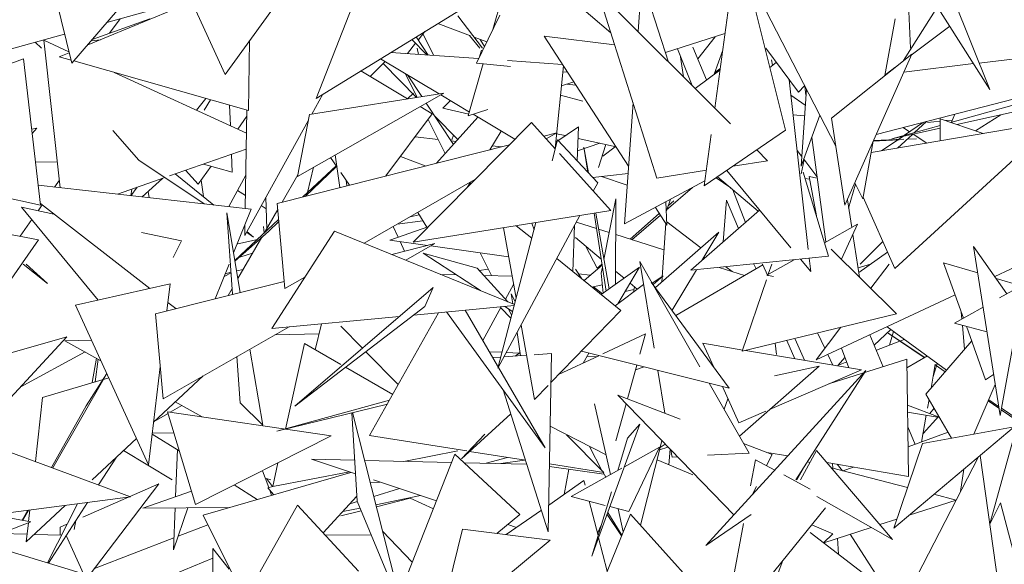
# Model space of a CAD drawing. Header units: millimetres. Extents: x -14485 to 13127, y -18923 to 3272.
# Tile 76 of 119: x 11631 to 11781, y 2314 to 2397. Entities that reach past the tile are written whole.
import ezdxf

# ---------------------------------------------------------------- set-up
doc = ezdxf.new("R2010")
doc.units = ezdxf.units.MM
doc.layers.add('G-IMPT', color=7, linetype='Continuous', lineweight=5)

# ---------------------------------------------------------------- blocks, each defined once
blk = doc.blocks.new('ÁRVORES ORNAMENTAIS - Pequeno e Médio Porte - Ipê-roxo-2865575-CORTE_CALÇADA')
at = {"layer": 'G-IMPT', "color": 253, "true_color": 0xaaaaaa}
for p, q in [((7949.15, 2418.33), (7936.05, 2384.77)), ((7996.77, 2383.28), (8000.26, 2408.99)), ((8007.55, 2379.92), (8000.26, 2408.99)), ((7935.49, 2406.8), (7922.17, 2388.42)), ((7895.12, 2405.1), (7898.81, 2390.12)), ((8031.23, 2404.68), (8038.67, 2386.11)), ((7910.61, 2403.85), (7898.81, 2390.12)), ((7985.08, 2394.94), (7985.64, 2402.95)), ((7989.74, 2390.28), (7985.64, 2402.95)), ((8027.82, 2403.26), (8038.67, 2386.11)), ((7922.17, 2388.42), (7916.12, 2401.71)), ((7964.43, 2402.21), (7936.05, 2384.77)), ((7965.04, 2402.59), (7962.95, 2395.26)), ((7974.2, 2400.49), (7980.94, 2394.76)), ((7987.94, 2372.63), (7978.94, 2401.07)), ((7999.17, 2380.89), (7978.94, 2401.07)), ((7917.14, 2399.46), (7901.16, 2392.85)), ((7904.15, 2396.33), (7911.67, 2398.41)), ((8003.71, 2399.7), (8015.21, 2377.47)), ((8025.54, 2390.52), (8030.69, 2398.72)), ((7901.92, 2393.73), (7910.69, 2396.86)), ((7904.54, 2394.67), (7906.19, 2396.9)), ((7957.65, 2397.31), (7961.38, 2392.4)), ((7964.01, 2397.44), (7960.46, 2390.15)), ((8024.24, 2396.89), (8022.69, 2388.25)), ((8026.57, 2392.4), (8026.35, 2398.01)), ((7954.6, 2396.17), (7959.56, 2394.29)), ((8032.57, 2395.75), (8026.68, 2391.32)), ((7879.66, 2389.57), (7897.72, 2394.56)), ((7951.27, 2394.12), (7953.09, 2391.36)), ((7951.58, 2393.65), (7952.58, 2394.93)), ((7952.31, 2394.58), (7953.96, 2391.3)), ((7959.4, 2394.35), (7960.99, 2392.4)), ((7960.09, 2394.09), (7962.03, 2393.36)), ((7970.78, 2394.26), (7981.51, 2392.94)), ((7970.78, 2394.26), (7983.64, 2374.45)), ((7989.28, 2391.73), (7998.31, 2394.62)), ((7996.83, 2394.15), (7994.17, 2390.76)), ((7893.26, 2393.33), (7894.23, 2392.4)), ((7894.54, 2393.63), (7898.38, 2391.87)), ((7894.54, 2393.63), (7897.06, 2371.16)), ((7903.18, 2393.69), (7901.75, 2393.54)), ((7925.91, 2393.58), (7925.74, 2382.9)), ((7949.96, 2391.59), (7951.19, 2393.15)), ((7950.63, 2393.73), (7952.89, 2391.38)), ((7951.63, 2391.47), (7951.44, 2392.4)), ((7961.68, 2392.66), (7961.02, 2393.74)), ((7993.3, 2386.74), (7991.11, 2392.32)), ((7995.52, 2387.58), (7993.41, 2392.55)), ((8009.52, 2385.7), (8004.54, 2392.4)), ((7898.42, 2391.72), (7896.91, 2391.09)), ((7898.7, 2390.58), (7896.91, 2391.09)), ((7960.79, 2390.82), (7947.44, 2391.76)), ((7961.24, 2392.1), (7960.86, 2390.96)), ((7991.47, 2391.39), (7991.99, 2388.04)), ((7996.69, 2388.44), (7997.97, 2392.11)), ((8014.55, 2381.77), (8026.76, 2391.49)), ((8016.59, 2368.48), (8026.76, 2391.49)), ((8051.58, 2391.88), (8037.05, 2390.15)), ((7891.46, 2390.77), (7862.13, 2380.04)), ((7894.05, 2368.51), (7891.46, 2390.77)), ((7925.74, 2382.9), (7899.11, 2390.47)), ((7944.27, 2388.11), (7946.57, 2390.37)), ((7954.76, 2385.46), (7945.86, 2390.79)), ((7946.24, 2390.05), (7951.32, 2384.9)), ((7961.47, 2390.05), (7959.21, 2382.11)), ((7960.46, 2390.15), (7965.64, 2389.63)), ((7973.59, 2389.92), (7965.17, 2390.51)), ((7972.43, 2377.12), (7973.71, 2389.74)), ((8005.15, 2389.49), (8006.14, 2390.25)), ((8005.56, 2389.8), (8005.39, 2390.61)), ((8024.21, 2389.46), (8022.88, 2388.46)), ((8036.18, 2390.05), (8025.56, 2388.78)), ((7905.28, 2388.71), (7925.43, 2379.48)), ((7942.87, 2388.95), (7949.95, 2384.68)), ((7951.43, 2384.92), (7949.64, 2388.52)), ((7949.94, 2388.35), (7952.13, 2385.03)), ((7973.62, 2388.83), (7974.35, 2388.75)), ((7997.56, 2389.08), (7993.76, 2386.28)), ((7996.78, 2388.72), (7997.52, 2389.27)), ((7973.4, 2386.65), (7975.32, 2387.26)), ((7974.26, 2386.92), (7975.53, 2386.8)), ((8008.11, 2387.59), (8011.01, 2361.75)), ((8010.45, 2386.67), (8009.52, 2385.7)), ((8010.66, 2385.24), (8010.47, 2386.63)), ((8056.25, 2387.66), (8032.73, 2381.11)), ((7955.5, 2385.57), (7933.21, 2372.89)), ((7935.04, 2382.29), (7955.5, 2385.57)), ((7937.06, 2385.39), (7935.38, 2382.34)), ((7950.86, 2385.56), (7949.94, 2384.69)), ((7949.95, 2384.69), (7950.86, 2385.56)), ((7959.38, 2382.69), (7955.02, 2385.3)), ((7973.26, 2385.26), (7976.67, 2384.34)), ((8010.56, 2383.74), (8008.37, 2385.26)), ((8010.72, 2386.15), (8009.94, 2374.44)), ((8053, 2385.04), (8033.66, 2380.79)), ((7917.84, 2382.96), (7919.22, 2384.75)), ((7919.94, 2384.55), (7918.99, 2382.96)), ((7922.86, 2383.72), (7922.98, 2380.61)), ((7951.89, 2383.52), (7953.73, 2382.41)), ((7952.79, 2384.03), (7956.95, 2377.76)), ((7956.49, 2384.42), (7955.33, 2383.25)), ((7983.02, 2365.65), (7984.32, 2384.09)), ((8042.42, 2384.72), (8021.35, 2379.25)), ((7924.09, 2380.1), (7925.48, 2382.05)), ((7925.23, 2367.99), (7925.5, 2382.97)), ((7935.04, 2382.29), (7933.21, 2372.89)), ((7946.67, 2372.95), (7953.73, 2382.41)), ((7954.06, 2382.12), (7957.62, 2378.51)), ((7960.67, 2381.91), (7954.37, 2374.89)), ((7959.28, 2382.37), (7955.33, 2383.25)), ((7959.21, 2382.11), (7962.2, 2383.06)), ((7966.31, 2378.53), (7959.95, 2382.34)), ((8010.45, 2382.11), (8008.71, 2382.24)), ((8012.75, 2382.22), (8009.94, 2374.44)), ((8033.34, 2382.36), (8032.81, 2381.13)), ((8036.47, 2379.82), (8040.34, 2382.26)), ((7934.88, 2381.44), (7925.16, 2363.89)), ((7968.85, 2381.1), (7950.84, 2362.87)), ((7955.68, 2376.35), (7953.1, 2381.56)), ((7972.45, 2377.1), (7968.85, 2381.1)), ((7976, 2380.45), (7972.53, 2378.12)), ((7976, 2380.45), (7975.8, 2375.25)), ((8014.55, 2381.77), (8016.59, 2368.48)), ((8020.59, 2376.51), (8048.63, 2381.27)), ((8031.12, 2380.66), (8023.74, 2378.61)), ((8024.17, 2358.87), (8048.63, 2381.27)), ((8026.45, 2379.68), (8025.47, 2380.32)), ((8028.58, 2381.13), (8025.66, 2379.14)), ((8029.02, 2381.24), (8027.2, 2379.57)), ((8029.16, 2381.1), (8031.12, 2381.29)), ((8031.12, 2378.29), (8031.12, 2381.67)), ((8031.12, 2381.67), (8037.66, 2379.41)), ((8031.96, 2381.38), (8032.96, 2381.47)), ((7892.71, 2380.09), (7893.5, 2380.21)), ((7892.78, 2379.43), (7893.5, 2380.21)), ((7905.07, 2379.87), (7909.04, 2375.34)), ((7954.61, 2378.51), (7951.11, 2378.91)), ((7956.97, 2379.18), (7956.73, 2378.47)), ((7962.51, 2376.95), (7964.21, 2379.79)), ((7970.72, 2379.02), (7972.69, 2379.52)), ((7971.09, 2378.61), (7972.69, 2379.52)), ((7973.99, 2379.1), (7972.66, 2379.39)), ((8007.55, 2379.92), (7995.16, 2371.43)), ((7995.16, 2371.43), (7996.23, 2379.28)), ((8013.69, 2362.9), (8011.53, 2378.83)), ((8025.42, 2378.98), (8022.18, 2376.78)), ((8031.12, 2380.23), (8023.74, 2378.61)), ((8026.92, 2379.31), (8024.61, 2377.19)), ((8029.08, 2377.95), (8026.99, 2379.32)), ((7930.11, 2368.77), (7965.49, 2377.7)), ((7957.34, 2378.2), (7956.6, 2378.28)), ((7964.29, 2377.4), (7962.88, 2377.56)), ((7972.8, 2378.44), (7971.98, 2375.28)), ((7978.93, 2371.93), (7972.8, 2378.44)), ((7979.24, 2377.93), (7975.86, 2376.76)), ((7981.74, 2377.37), (7975.94, 2378.66)), ((7977.43, 2373.53), (7976.84, 2377.33)), ((7977.54, 2373.41), (7976.84, 2377.33)), ((7980.18, 2377.72), (7979.03, 2374.25)), ((7979.7, 2375.97), (7981.61, 2377.4)), ((8020.91, 2378.25), (8019.34, 2369.49)), ((8020.9, 2378.23), (8024.86, 2378.46)), ((8020.94, 2378.34), (8025.59, 2378.53)), ((8026.07, 2378.53), (8027.51, 2378.61)), ((8026.09, 2378.55), (8027.51, 2378.61)), ((7925.39, 2377.04), (7913.7, 2372.95)), ((7923.15, 2376.25), (7923.25, 2373.55)), ((7939.67, 2371.18), (7938.95, 2376.16)), ((7948.87, 2375.91), (7952.67, 2374.47)), ((7980.93, 2367.68), (7973.09, 2376.38)), ((8004.8, 2375.26), (8003.15, 2376.91)), ((8009.32, 2376.85), (8009.98, 2375.97)), ((7896.62, 2375.04), (7893.28, 2375.12)), ((7918.97, 2368.7), (7909.04, 2375.34)), ((7918.07, 2371.68), (7920.05, 2374.44)), ((7918.89, 2374.77), (7923.25, 2373.55)), ((7939.08, 2374.51), (7934.01, 2369.75)), ((7934.36, 2369.84), (7939.15, 2374.4)), ((7939.22, 2374.3), (7938.22, 2375.74)), ((7999.56, 2374.45), (8004.8, 2375.26)), ((8009.92, 2373.27), (8010.4, 2375.43)), ((8010.33, 2375.52), (8012.33, 2372.89)), ((7914.59, 2373.26), (7920.46, 2368.53)), ((7918.07, 2371.68), (7916.16, 2373.81)), ((7922.72, 2368.28), (7925.32, 2373.09)), ((7933.25, 2373.1), (7930.85, 2368.96)), ((7934.72, 2370.42), (7935.63, 2374.27)), ((7941.13, 2371.55), (7939.78, 2373.5)), ((7983.56, 2373.34), (7978.17, 2372.74)), ((7983.43, 2371.56), (7979.49, 2372.89)), ((7987.94, 2372.63), (7995.49, 2373.81)), ((7997.2, 2372.83), (8003.4, 2367.58)), ((7998.58, 2373.78), (8008.36, 2362.03)), ((8014.11, 2360.73), (8010.21, 2373.53)), ((8012.37, 2372.6), (8011.17, 2372.88)), ((8011.17, 2372.88), (8012.24, 2366.88)), ((7894.05, 2368.51), (7878.31, 2371.94)), ((7926.17, 2367.89), (7893.7, 2371.54)), ((7896.2, 2371.26), (7896.93, 2372.3)), ((7912.98, 2372.7), (7905.78, 2370.18)), ((7909.54, 2369.76), (7912.66, 2372.59)), ((7918.52, 2372.3), (7918.86, 2369.82)), ((7940.61, 2372.3), (7940.7, 2371.44)), ((7943.34, 2362.72), (7960.24, 2372.39)), ((7959.07, 2371.21), (7959.54, 2371.99)), ((7978.93, 2371.93), (7978.24, 2370.66)), ((7983.02, 2365.65), (7995.27, 2372.19)), ((7996.97, 2372.67), (7999.22, 2371.12)), ((8010.5, 2372.57), (8011.25, 2372.44)), ((8018.19, 2371.7), (8017.16, 2368.05)), ((8018.09, 2371.89), (8019.34, 2369.49)), ((7907.79, 2369.95), (7907.98, 2370.95)), ((7907.81, 2369.95), (7908.8, 2371.24)), ((7910.62, 2369.63), (7910.45, 2370.58)), ((7924.06, 2370.75), (7925.27, 2369.97)), ((7993.37, 2371.18), (7989.36, 2367.75)), ((8001.47, 2365.89), (7999.52, 2370.86)), ((7893.69, 2367.66), (7894.3, 2368.54)), ((7894.03, 2368.75), (7910.7, 2355.82)), ((7927.67, 2368.43), (7928.44, 2367.94)), ((7928.39, 2369.72), (7928.51, 2364.92)), ((7930.11, 2368.77), (7931.26, 2355.8)), ((7979.89, 2360.25), (7981.7, 2369.46)), ((7981.63, 2356.44), (7981.7, 2369.46)), ((7989.3, 2369.01), (7989.48, 2365.44)), ((7989.42, 2367.63), (7990.03, 2369.4)), ((7989.7, 2368.45), (7990.52, 2369.17)), ((7998.54, 2369.27), (7998.06, 2362.91)), ((8000.4, 2364.96), (7998.54, 2369.27)), ((8017.63, 2365.11), (8016.96, 2369.33)), ((8019.38, 2369.73), (8024.17, 2358.87)), ((7902.82, 2354.05), (7891.18, 2368.19)), ((7896.08, 2367.16), (7891.18, 2368.19)), ((7923.31, 2354.93), (7922.44, 2367.36)), ((7924.49, 2355.22), (7922.44, 2367.36)), ((7926.17, 2367.89), (7923.47, 2361.23)), ((7930.2, 2367.83), (7928.11, 2364.22)), ((7950.38, 2366.75), (7951.73, 2367.05)), ((7980.93, 2367.68), (7950.84, 2362.87)), ((7952.91, 2365.16), (7951.51, 2367.39)), ((7976.23, 2366.93), (7963.71, 2343.67)), ((7980.21, 2355.43), (7978.39, 2367.27)), ((7980.68, 2355.77), (7978.63, 2367.31)), ((7983.89, 2363.32), (7988.32, 2367.23)), ((7988.48, 2366.99), (7984.12, 2363.25)), ((7987.72, 2368.16), (7989.48, 2365.44)), ((7993.12, 2358.6), (8003.6, 2367.75)), ((7890.96, 2363.76), (7892.74, 2366.3)), ((7930.33, 2366.31), (7923.67, 2360.06)), ((7925.16, 2363.89), (7925.19, 2365.47)), ((7928.76, 2364.51), (7930.36, 2366.03)), ((7952.31, 2366.12), (7948.39, 2365.61)), ((7969.51, 2365.85), (7963.71, 2343.67)), ((7968.89, 2363.46), (7966.53, 2365.38)), ((7969.23, 2364.77), (7968.89, 2365.75)), ((7975.42, 2365.42), (7975.15, 2358.4)), ((7978.75, 2364.95), (7975.69, 2365.92)), ((7989.29, 2365.74), (7988.68, 2356.79)), ((7989.46, 2365.95), (7994.66, 2362.01)), ((8018.52, 2365.61), (8013.48, 2362.79)), ((8018.52, 2365.61), (8016.06, 2360.26)), ((7893.73, 2363.25), (7886.14, 2364.64)), ((7915.53, 2363.07), (7909.46, 2364.35)), ((7928.76, 2364.51), (7923.68, 2359.97)), ((7926.52, 2363.65), (7925.43, 2364.37)), ((7925.49, 2364.48), (7926.52, 2363.65)), ((7928.03, 2365.26), (7928.12, 2364.24)), ((7938.83, 2364.56), (7929.31, 2349.75)), ((7938.83, 2364.56), (7966.25, 2353.39)), ((7947.27, 2363.18), (7953.2, 2365.26)), ((7947.8, 2365.27), (7948.53, 2363.62)), ((7966.5, 2354.34), (7964.56, 2365.06)), ((7980.69, 2364.33), (7979.07, 2364.85)), ((7989.01, 2361.7), (7981.67, 2364.02)), ((7987.72, 2355.95), (7997.39, 2364.39)), ((7997.39, 2364.39), (7994.79, 2360.06)), ((8018.82, 2357.54), (8017.8, 2364.03)), ((7893.73, 2363.25), (7880.39, 2344.03)), ((7914.27, 2360.54), (7915.53, 2363.07)), ((7924.12, 2362.64), (7927.13, 2363.3)), ((7927.76, 2363.61), (7924.13, 2357.34)), ((7952.99, 2362.37), (7947.27, 2363.18)), ((7947.55, 2361.01), (7954.14, 2362.66)), ((7948.83, 2362.96), (7949.48, 2361.49)), ((7949.7, 2360.13), (7954.14, 2362.66)), ((7975.53, 2363.56), (7979.47, 2360.29)), ((8022.37, 2362.95), (8018.89, 2359.54)), ((7924.4, 2360.61), (7926.36, 2361.19)), ((7961.08, 2355.49), (7952.34, 2361.21)), ((7952.34, 2361.21), (7960.59, 2358.89)), ((7965.36, 2360.63), (7953.51, 2362.3)), ((7962.76, 2357.79), (7961.01, 2361.24)), ((7978.87, 2358.89), (7977.14, 2362.23)), ((8024.47, 2351.97), (8014.5, 2361.79)), ((8023.09, 2361.33), (8018.7, 2358.27)), ((8041.26, 2355.01), (8036.19, 2362.23)), ((8040.22, 2336.49), (8036.19, 2362.23)), ((8047.04, 2361.19), (8039.42, 2357.64)), ((7891.43, 2359.54), (7895.1, 2356.56)), ((7891.85, 2359.54), (7895.1, 2356.56)), ((7922.79, 2359.54), (7920.65, 2354.26)), ((7982.47, 2352.47), (7972.7, 2360.37)), ((7979.61, 2359.38), (7976.85, 2357.02)), ((7978.87, 2358.89), (7979.58, 2359.52)), ((7994.49, 2343.88), (7985.33, 2359.91)), ((7987.51, 2346.74), (7985.33, 2359.91)), ((8004.09, 2359.42), (7990.83, 2351.71)), ((7993.12, 2358.6), (8014.11, 2360.73)), ((8003.05, 2358.82), (8002.74, 2359.54)), ((8004.83, 2357.73), (8004.04, 2359.54)), ((8008.86, 2360.19), (8004.68, 2357.85)), ((8004.91, 2357.98), (8005.44, 2359.54)), ((8009.81, 2360.29), (8011.38, 2358.4)), ((8011.16, 2360.43), (8011.38, 2358.4)), ((8020.5, 2359.52), (8018.6, 2358.95)), ((8023.34, 2359.54), (8020.52, 2355.86)), ((8036.82, 2358.19), (8031.61, 2359.75)), ((8034.65, 2351.3), (8031.61, 2359.75)), ((7922.02, 2357.64), (7923.08, 2358.21)), ((7922.2, 2358.07), (7923.08, 2358.28)), ((7923.94, 2358.49), (7924.93, 2358.72)), ((7955.01, 2357.97), (7957.38, 2357.91)), ((7965.23, 2353.8), (7960.59, 2358.89)), ((7962.27, 2358.75), (7960.89, 2358.56)), ((7961.57, 2357.82), (7965.89, 2357.72)), ((7976.53, 2357.28), (7975.53, 2358.78)), ((7976.02, 2358.04), (7977.8, 2357.83)), ((7985.31, 2359.07), (7979.47, 2354.9)), ((7979.47, 2358.13), (7979.65, 2359.07)), ((7979.47, 2358.13), (7979.74, 2355.09)), ((7981.64, 2358.48), (7982.95, 2357.39)), ((7982, 2353.46), (7985.31, 2359.07)), ((7993.97, 2358.68), (7990.26, 2352.5)), ((8001.3, 2357.8), (7997.42, 2359.03)), ((7998.44, 2359.14), (7999.41, 2358.4)), ((8004.68, 2357.85), (8005.69, 2357.65)), ((8047.19, 2358.32), (8040.16, 2354.39)), ((7913.8, 2356.52), (7899.38, 2353.28)), ((7911.57, 2351.98), (7931.16, 2356.9)), ((7913.8, 2356.52), (7913.31, 2352.42)), ((7931.26, 2355.8), (7934.32, 2357.55)), ((7964.89, 2354.17), (7966.13, 2356.41)), ((7978.06, 2356.04), (7979.63, 2356.36)), ((7981.61, 2353.16), (7985.9, 2356.44)), ((7983.87, 2356.63), (7984.96, 2355.72)), ((7987.1, 2356.8), (7998.96, 2340.62)), ((7988.88, 2357.76), (7987.23, 2356.62)), ((7988.88, 2357.76), (7987.39, 2356.41)), ((8000.96, 2346.27), (8004.63, 2357.15)), ((8043.42, 2356.21), (8039.61, 2357.35)), ((7923.25, 2355.82), (7922.63, 2354.76)), ((7953.86, 2355.95), (7932.78, 2337.89)), ((7953.86, 2355.95), (7952.62, 2353.08)), ((7966.37, 2353.82), (7965.77, 2354.98)), ((7966, 2353.49), (7965.77, 2354.98)), ((7978.28, 2356.09), (7979.66, 2355.03)), ((7983.13, 2355.38), (7984.45, 2355.67)), ((7984.39, 2355.28), (7984.52, 2356.09)), ((8033.38, 2354.83), (8012.19, 2344.96)), ((7913.46, 2353.67), (7914.65, 2352.75)), ((7899.38, 2353.28), (7910.52, 2328.96)), ((7911.57, 2351.98), (7912.72, 2339.03)), ((7952.62, 2353.08), (7932.78, 2337.89)), ((7944.19, 2333.42), (7954.7, 2352.13)), ((7950.92, 2351.78), (7966.21, 2353.21)), ((7955.88, 2352.24), (7970.95, 2331.55)), ((7958.73, 2352.51), (7970.95, 2331.55)), ((7961.42, 2347.9), (7964.25, 2353.03)), ((7964.18, 2352.89), (7965.7, 2351.29)), ((7965.97, 2352.29), (7964.77, 2353.07)), ((7965.82, 2351.74), (7965.33, 2352.71)), ((7971.81, 2341.49), (7982.47, 2352.47)), ((8000.96, 2346.27), (8024.47, 2351.97)), ((8037.64, 2352.97), (8033.29, 2350.54)), ((8034.4, 2351.16), (8034.31, 2352.26)), ((8043.12, 2352.36), (8040.22, 2336.49)), ((7929.31, 2349.75), (7948.75, 2351.57)), ((7936.85, 2350.46), (7935.89, 2346.5)), ((8033.29, 2350.54), (8038.22, 2349.23)), ((7912.72, 2339.03), (7931.95, 2350)), ((7936.48, 2348.94), (7929.76, 2348.75)), ((7943.1, 2346.73), (7939.78, 2350.1)), ((7967.18, 2345.59), (7966.65, 2349.12)), ((7969.3, 2338.91), (7967.25, 2350.23)), ((7979.7, 2345.86), (7986.22, 2348.93)), ((7985.35, 2345.81), (7986.22, 2348.93)), ((8015.97, 2349.91), (8012.19, 2344.96)), ((8013.53, 2346.71), (8012.43, 2349.05)), ((8023.6, 2349.56), (8021.05, 2347.2)), ((8023.01, 2350), (8032.06, 2343.38)), ((8028.75, 2345.33), (8023.19, 2349.02)), ((8028.68, 2345.29), (8023.19, 2349.02)), ((8023.98, 2349.28), (8023.37, 2347.19)), ((8034.79, 2346.55), (8034.48, 2350.22)), ((8038.03, 2341.9), (8035.1, 2350.06)), ((7869.69, 2340.37), (7898.08, 2348.47)), ((7877.03, 2325.71), (7898.08, 2348.47)), ((7901.81, 2347.97), (7897.77, 2347.86)), ((7897.77, 2347.86), (7903.25, 2344.82)), ((7934.26, 2347.44), (7931.37, 2334.4)), ((7934.26, 2347.44), (7939.78, 2344.26)), ((7996.6, 2343.84), (7994.96, 2347.47)), ((7994.96, 2347.47), (8001.02, 2346.45)), ((8005.98, 2347.48), (8006.16, 2345.78)), ((8008.97, 2345.12), (8007.76, 2347.92)), ((8010.42, 2344.88), (8009.02, 2348.1)), ((8022.41, 2343.9), (8020.4, 2348.78)), ((8025.64, 2348.07), (8021.38, 2346.41)), ((8028.92, 2339.73), (8035.9, 2347.84)), ((7890.96, 2340.77), (7900.86, 2346.15)), ((7927.91, 2335.01), (7925.95, 2346.58)), ((7948.56, 2341.2), (7943.63, 2346.19)), ((7964.35, 2346.1), (7962.41, 2346.19)), ((7967, 2345.98), (7965.01, 2346.07)), ((7967.11, 2346.05), (7966.38, 2345.53)), ((7969.25, 2345.73), (7971.89, 2345.92)), ((7971.89, 2345.92), (7971.41, 2318.77)), ((7976.44, 2346.27), (7998.96, 2340.62)), ((7976.7, 2344.45), (7977.6, 2345.98)), ((8001.44, 2346.38), (8019.13, 2343.42)), ((8017.21, 2343.74), (8016.05, 2346.75)), ((7901.94, 2341.48), (7902.56, 2345.21)), ((7902.4, 2341.61), (7902.85, 2345.04)), ((7924.48, 2338.4), (7923.98, 2345.45)), ((7962.94, 2345.29), (7964.16, 2345.38)), ((7964.65, 2345.41), (7968.08, 2345.65)), ((7972.98, 2342.7), (7979.13, 2345.59)), ((7978.8, 2345.43), (7977.32, 2345.5)), ((8014.73, 2344.16), (8013.97, 2345.78)), ((8026.03, 2345.05), (8014.16, 2341.28)), ((8016.86, 2344.64), (8015.35, 2344.05)), ((8015.54, 2344.13), (8016.6, 2345.32)), ((8026.27, 2327.21), (8026.03, 2345.05)), ((8029.16, 2345.57), (8026.04, 2343.75)), ((8030.02, 2342.4), (8030.65, 2344.41)), ((7904.16, 2342.85), (7895.91, 2328.49)), ((7901, 2337.93), (7904.15, 2342.87)), ((7912.29, 2343.87), (7910.52, 2328.96)), ((7940.53, 2343.82), (7947.71, 2339.69)), ((7983.46, 2339.02), (7984.89, 2344.15)), ((7986.02, 2343.87), (7984.7, 2343.45)), ((7989.16, 2336.83), (7988.07, 2343.35)), ((8019.77, 2343.33), (7995.4, 2316.68)), ((8000.51, 2333.35), (8012.69, 2343.97)), ((8005.12, 2337.37), (8019.13, 2343.42)), ((8005.89, 2342.53), (8012.69, 2343.97)), ((8019.77, 2343.33), (8009.12, 2326.68)), ((8030.35, 2344.3), (8029.71, 2340.65)), ((8031.85, 2343.14), (8030.33, 2344.17)), ((7904.44, 2342.23), (7894.37, 2339.2)), ((7911.29, 2335.45), (7918.81, 2342.5)), ((8001.99, 2330.77), (7995.92, 2341.39)), ((8039.24, 2342.7), (8038.03, 2341.9)), ((7964.51, 2340.39), (7971.41, 2318.77)), ((7969.3, 2338.91), (7971.37, 2341.04)), ((8000.44, 2335.35), (7997.94, 2340.88)), ((8036.25, 2333.64), (8039.48, 2341.19)), ((7893.27, 2329.47), (7894.37, 2339.2)), ((7914.59, 2338.54), (7918.7, 2336.26)), ((7924.48, 2338.4), (7927.91, 2335.01)), ((7947.21, 2338.79), (7930.08, 2334.12)), ((7999.66, 2321.34), (7981.98, 2339.59)), ((7991.49, 2335.94), (7981.98, 2339.59)), ((7998.18, 2337.43), (7998.77, 2339.04)), ((8028.92, 2339.73), (8032.85, 2333.01)), ((8029.4, 2338.91), (8029.16, 2337.59)), ((8040.05, 2337.58), (8038.41, 2338.69)), ((8040, 2337.85), (8038.49, 2338.86)), ((7901, 2337.93), (7895.74, 2328.55)), ((7913.41, 2337.04), (7917.66, 2322.93)), ((7913.41, 2337.04), (7938.34, 2333.37)), ((7915.56, 2338), (7913.79, 2336.98)), ((7946.89, 2338.23), (7930.08, 2334.12)), ((7941.48, 2336.9), (7942.3, 2323.44)), ((7941.56, 2336.93), (7948.68, 2309.06)), ((7978.46, 2338.24), (7980.87, 2327.49)), ((7981.68, 2332.63), (7983.25, 2338.27)), ((8000.44, 2335.35), (8004.54, 2337.12)), ((8030.97, 2336.23), (8026.12, 2338.03)), ((8030.98, 2336.2), (8026.14, 2337)), ((8030.17, 2337.58), (8029.51, 2336.77)), ((8044.18, 2334.77), (8040.37, 2337.35)), ((8043.16, 2335.76), (8040.42, 2337.58)), ((7913.48, 2336.8), (7911.63, 2335.73)), ((7965.68, 2336.72), (7958.17, 2329.9)), ((8028.98, 2336.53), (8028.25, 2332.43)), ((8028.49, 2333.76), (8030.88, 2336.38)), ((8042.98, 2335.58), (8038.65, 2319.98)), ((7914.39, 2333.78), (7911.1, 2333.82)), ((7980.2, 2330.48), (7971.69, 2334.84)), ((7985.37, 2335.15), (7978.06, 2315.08)), ((7985.37, 2335.15), (7983.48, 2333.04)), ((8024.05, 2319.34), (8042.36, 2334.76)), ((8027.28, 2332.08), (8026.17, 2334.76)), ((8026.21, 2331.69), (8032.32, 2333.93)), ((8028.42, 2332.2), (8042.36, 2334.76)), ((7884.02, 2332.89), (7907.77, 2324.11)), ((7901.93, 2326.68), (7908.67, 2333)), ((7915.19, 2331.1), (7911.08, 2333.66)), ((7917.66, 2322.93), (7938.34, 2333.37)), ((7944.19, 2333.42), (7958.99, 2331.08)), ((7961.76, 2333.66), (7958.17, 2329.9)), ((7974.18, 2333.56), (7979.87, 2327.79)), ((7981.99, 2328.11), (7983.48, 2333.04)), ((7988.72, 2332.63), (7985.44, 2319.78)), ((7906.7, 2331.15), (7914.13, 2326.68)), ((7914.91, 2331.28), (7914.63, 2324.14)), ((7949.42, 2329.5), (7957.65, 2331.08)), ((7959.4, 2331.02), (7967.93, 2329.67)), ((7979.56, 2328.11), (7977.68, 2331.77)), ((7988.35, 2331.65), (7983.01, 2328.68)), ((7988.35, 2331.65), (7983.7, 2321.85)), ((7988.36, 2331.23), (7989.64, 2331.68)), ((7989.23, 2332.1), (7988.45, 2331.59)), ((7989.79, 2328.99), (7989.95, 2331.36)), ((7990.26, 2330.16), (7990.09, 2331.22)), ((8005.49, 2330.56), (8001.16, 2332.22)), ((8007.88, 2330.32), (8004.71, 2330.86)), ((8012.27, 2331.15), (8009.82, 2326.68)), ((8023.86, 2317.6), (8012.27, 2331.15)), ((8024.05, 2319.34), (8028.42, 2332.2)), ((7905.62, 2330.14), (7902.9, 2325.91)), ((7942.04, 2327.59), (7935.36, 2329.81)), ((7941.92, 2329.67), (7935.36, 2329.81)), ((7956.69, 2329.33), (7943.43, 2329.63)), ((7947.56, 2306.24), (7957.19, 2330.6)), ((7967.09, 2321.42), (7957.19, 2330.6)), ((7965.2, 2330.11), (7961.96, 2329.21)), ((7967.76, 2329.7), (7964.19, 2329.16)), ((7993.41, 2327.46), (7987.98, 2329.75)), ((7991.07, 2330.21), (7990.26, 2330.16)), ((8001.99, 2330.77), (7995.64, 2330.44)), ((8002.97, 2329.75), (8002.23, 2325.78)), ((8005.91, 2328.17), (8002.97, 2329.75)), ((8004.65, 2328.85), (8005.49, 2330.56)), ((8010.86, 2329.43), (8011.29, 2329.33)), ((8026.27, 2327.21), (8013.84, 2329.32)), ((8017.57, 2292.59), (8036.93, 2330.19)), ((8040.34, 2308.16), (8037.17, 2330.39)), ((7918.82, 2321.33), (7941.34, 2327.82)), ((7927.87, 2328.08), (7928.83, 2325.5)), ((7930.23, 2329.27), (7929.42, 2325.65)), ((7929.42, 2325.65), (7941.11, 2327.9)), ((7968.12, 2329.08), (7958.61, 2329.29)), ((7971.59, 2329.1), (7979.87, 2327.79)), ((7979.86, 2327.53), (7971.59, 2328.73)), ((7974.51, 2328.31), (7973.8, 2324.45)), ((7982.59, 2328.45), (7974.9, 2324.16)), ((7980.16, 2327.09), (7979.76, 2327.81)), ((8010.71, 2329.17), (8009.29, 2326.68)), ((8014.55, 2328.49), (8026.14, 2325.51)), ((8014.74, 2328.44), (8014.69, 2329.17)), ((8016.21, 2328.06), (8015.42, 2329.05)), ((8016.29, 2328.04), (8017.89, 2328.63)), ((8034.73, 2328.33), (8034.22, 2324.93)), ((7929.37, 2325.66), (7928.47, 2326.89)), ((7929.12, 2326.68), (7928.47, 2326.89)), ((7945.77, 2326.35), (7944.29, 2326.24)), ((7954.38, 2323.48), (7944.78, 2326.68)), ((7976.84, 2326.56), (7971.49, 2322.84)), ((7976.84, 2326.56), (7977.02, 2325.85)), ((8011.29, 2325.27), (8007.29, 2327.43)), ((7900.51, 2320.98), (7912.07, 2326.06)), ((7912.07, 2326.06), (7901.47, 2312.12)), ((7917.04, 2324.98), (7909.63, 2322.38)), ((7927.08, 2323.71), (7923.56, 2325.9)), ((7928.68, 2325.45), (7929.42, 2325.67)), ((7929.56, 2324.43), (7928.68, 2325.45)), ((7928.97, 2325.11), (7929.26, 2324.34)), ((7948.75, 2325.35), (7944.82, 2324.15)), ((7978.06, 2315.08), (7981.01, 2324.87)), ((8002.48, 2324.42), (8003.1, 2325.67)), ((7882.09, 2320.74), (7907.77, 2324.11)), ((7937.11, 2318.61), (7942.25, 2324.19)), ((7942.32, 2323.39), (7941.2, 2323.05)), ((7942.3, 2323.44), (7948.48, 2308.57)), ((7951.95, 2324.29), (7945.15, 2322.89)), ((7950.38, 2323.87), (7945.23, 2322.56)), ((7953.91, 2322.29), (7950.38, 2323.87)), ((7974.9, 2324.16), (7980.09, 2322.79)), ((7977.64, 2323.44), (7978.99, 2318.19)), ((8023.86, 2317.6), (8012.29, 2324.15)), ((8033.54, 2323.61), (8026.38, 2321.3)), ((8030.15, 2324.48), (8033.54, 2323.61)), ((7892.1, 2322.05), (7891.24, 2320.53)), ((7892.22, 2322.07), (7891.33, 2320.51)), ((7891.89, 2317.27), (7897.79, 2322.8)), ((7892.24, 2320.34), (7892.43, 2322.1)), ((7899.68, 2323.05), (7895.1, 2314.05)), ((7901.2, 2323.25), (7895.26, 2314)), ((7922.79, 2322.47), (7909.63, 2322.38)), ((7916.52, 2322.43), (7914.31, 2316.01)), ((7914.56, 2322.41), (7914.31, 2316.01)), ((7933.22, 2322.83), (7927, 2311.83)), ((7942.48, 2312.77), (7933.22, 2322.83)), ((7942.91, 2321.98), (7939.78, 2321.18)), ((7942.74, 2322.39), (7940.09, 2321.84)), ((7970.36, 2322.06), (7965, 2318.34)), ((7980.8, 2322.61), (7983.7, 2321.85)), ((7982.04, 2322.28), (7982.82, 2318.78)), ((8013.64, 2322.4), (7998.02, 2303.2)), ((8040.27, 2323.18), (8038.66, 2319.96)), ((8040.27, 2323.18), (8044.44, 2307.6)), ((7892.56, 2320.28), (7886.82, 2321.36)), ((7899.42, 2320.47), (7899.2, 2319.14)), ((7924.72, 2309.49), (7918.82, 2321.33)), ((7967.09, 2321.42), (7963.58, 2318.52)), ((7983.91, 2321.48), (7976.44, 2302.99)), ((7982.58, 2318.18), (7980.36, 2321.41)), ((7982.61, 2318.27), (7980.48, 2321.73)), ((7983.91, 2321.48), (7998.43, 2305.36)), ((8002.31, 2321.43), (7995.4, 2316.68)), ((8024.51, 2320.7), (8021.92, 2319.87)), ((7882.44, 2316.42), (7892.56, 2320.28)), ((7891.89, 2317.27), (7892.21, 2320.15)), ((7897.06, 2319.46), (7897.05, 2318.28)), ((7897.06, 2319.46), (7898.08, 2319.91)), ((7915.03, 2318.09), (7919.56, 2319.83)), ((7946.17, 2318.89), (7950.69, 2314.14)), ((7958.36, 2319.18), (7954.35, 2303.16)), ((7958.36, 2319.18), (7971.69, 2317.5)), ((7966.56, 2319.43), (7965.22, 2319.87)), ((7979.51, 2319.9), (7978.89, 2318.59)), ((8001.16, 2320.05), (7998.02, 2303.2)), ((8014.73, 2318.45), (8011.53, 2319.81)), ((8020.61, 2319.44), (8013.37, 2317.11)), ((7887.91, 2318.51), (7892.02, 2318.4)), ((7893.07, 2318.38), (7897.25, 2318.27)), ((7900.62, 2312.37), (7897.95, 2318.19)), ((7902.29, 2313.2), (7914.38, 2317.84)), ((7944.44, 2318.28), (7937.37, 2318.33)), ((7954.35, 2303.16), (7971.69, 2317.5)), ((7979.07, 2317.87), (7980.39, 2312.76)), ((8011.29, 2318.68), (8020.07, 2311.93)), ((8014.73, 2318.45), (8013.35, 2317.09)), ((8015.6, 2315.37), (8015.44, 2317.78)), ((8017.39, 2318.41), (8024.87, 2306.76)), ((7916.56, 2307.54), (7884.99, 2317.12)), ((7920.3, 2316.23), (7920.32, 2303.45)), ((7920.3, 2316.23), (7922.79, 2313.06)), ((7920.3, 2314.76), (7908.62, 2309.95)), ((8007.14, 2314.42), (8001.77, 2300.33))]:
    blk.add_line(p, q, dxfattribs=at)

msp = doc.modelspace()

# ---------------------------------------------------------------- block references
at = {"layer": 'G-IMPT', "color": 253, "true_color": 0xaaaaaa}
msp.add_blockref('ÁRVORES ORNAMENTAIS - Pequeno e Médio Porte - Ipê-roxo-2865575-CORTE_CALÇADA', (3740.319, 0), dxfattribs=at)

doc.saveas('drawing.dxf')
